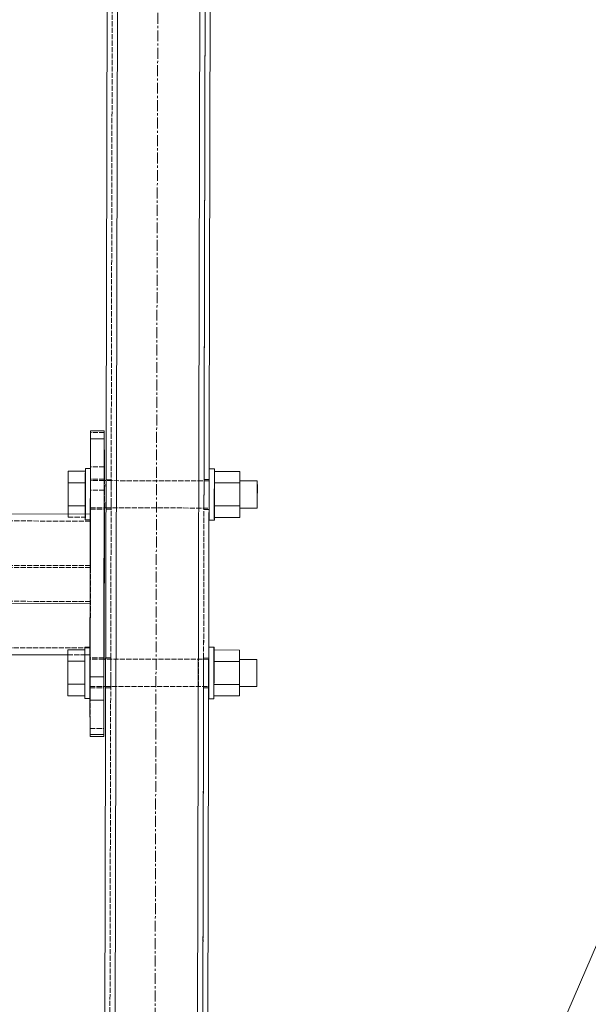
# Model space of a CAD drawing. Header units: millimetres. Extents: x -15129 to 9171, y -18789 to 5877.
# Tile 153 of 256: x -1201 to -871, y -16337 to -15764. Entities that reach past the tile are written whole.
import ezdxf

# ---------------------------------------------------------------- set-up
doc = ezdxf.new("R2010")
doc.units = ezdxf.units.MM
doc.linetypes.add('ACAD_ISO02W100', pattern=[15, 12, -3])
doc.linetypes.add('CENTER', pattern=[50.8, 31.75, -6.35, 6.35, -6.35])
for name, color, linetype in [('AS_Belki', 145, 'Continuous'), ('AS_Blachy', 30, 'Continuous'), ('AS_Sruby', 9, 'Continuous')]:
    doc.layers.add(name, color=color, linetype=linetype)

msp = doc.modelspace()

# ---------------------------------------------------------------- linework, layer by layer
at = {"color": 5, "linetype": 'CENTER', "lineweight": 13, "ltscale": 0.2}
msp.add_line((-1118.09, -14663.04), (-1126.5, -17744.35, 38010), dxfattribs=at)
at = {"layer": 'AS_Belki', "color": 145, "linetype": 'Continuous', "lineweight": 13, "ltscale": 0.25}
for p, q in [((-1142.32, -14758.2), (-1147, -16827.95)), ((-1099, -16828.06), (-1094.32, -14758.31)), ((-1152.99, -16821.93), (-1148.33, -14764.19)), ((-1088.33, -14764.32), (-1092.66, -16678.61)), ((-1160.31, -16051.99), (-2142.24, -16049.77)), ((-1160.43, -16103.95), (-2142.36, -16101.73)), ((-2129.43, -16131.76), (-1173.45, -16133.92)), ((-793.02, -16133.14), (-989.63, -16590.17))]:
    msp.add_line(p, q, dxfattribs=at)
at = {"layer": 'AS_Belki', "color": 84, "linetype": 'ACAD_ISO02W100', "lineweight": 13, "ltscale": 0.25}
for p, q in [((-1149.99, -16821.94), (-1145.33, -14764.19)), ((-1095.99, -16822.06), (-1091.33, -14764.31)), ((-1094.2, -16031.84), (-1092, -15061.2)), ((-1151.21, -16035.97), (-1151.2, -16031.77)), ((-1148.2, -16031.78), (-1151.2, -16031.77)), ((-1151.2, -16032.54), (-1151.2, -16032.67)), ((-1148.2, -16031.78), (-1148.21, -16035.97)), ((-1148.2, -16032.68), (-1148.21, -16038.14)), ((-1148.2, -16031.78), (-1148.2, -16032.54)), ((-1148.2, -16032.68), (-1148.2, -16032.54)), ((-1097.24, -16048.46), (-1097.2, -16032.6)), ((-1094.24, -16048.46), (-1094.2, -16032.6)), ((-1094.2, -16031.84), (-1094.21, -16036.03)), ((-1091.2, -16031.84), (-1094.2, -16031.84)), ((-1094.2, -16032.74), (-1094.2, -16032.6)), ((-1091.21, -16036.03), (-1091.2, -16031.84)), ((-1091.2, -16032.74), (-1091.2, -16032.6)), ((-1091.23, -16042.86), (-1091.21, -16036.03)), ((-1091.22, -16039.82), (-1091.21, -16038.21)), ((-1148.24, -16048.27), (-1148.23, -16042.8)), ((-1091.23, -16045.04), (-1091.23, -16042.86)), ((-1151.23, -16044.97), (-1151.24, -16048.4)), ((-1151.24, -16049.16), (-1148.24, -16049.16)), ((-1148.24, -16048.4), (-1148.23, -16044.97)), ((-1148.24, -16048.4), (-1148.24, -16049.16)), ((-1094.44, -16135.76), (-1094.24, -16049.23)), ((-1094.23, -16045.03), (-1094.24, -16048.46)), ((-1094.24, -16049.23), (-1091.24, -16049.23)), ((-1091.24, -16048.47), (-1091.23, -16045.04)), ((-1160.32, -16056.09), (-2142.25, -16053.87)), ((-1160.25, -16051.99), (-1160.42, -16129.85)), ((-1160.26, -16056.09), (-1160.32, -16056.09)), ((-1160.26, -16056.09), (-1160.32, -16083.09)), ((-1160.25, -16051.99), (-1160.31, -16051.99)), ((-1160.31, -16081.99), (-1160.26, -16056.09)), ((-1160.26, -16056.09), (-1160.25, -16051.99)), ((-1160.31, -16081.99), (-2142.31, -16079.77)), ((-1160.39, -16083.09), (-2142.31, -16080.87)), ((-1160.32, -16083.09), (-1160.39, -16083.09)), ((-1160.36, -16102.85), (-2142.36, -16100.63)), ((-1160.43, -16131.75), (-1160.36, -16102.85)), ((-1160.36, -16103.95), (-1160.43, -16103.95)), ((-2142.42, -16127.63), (-1163.45, -16129.85)), ((-1163.45, -16129.85), (-1160.49, -16129.85)), ((-1160.49, -16129.85), (-1160.43, -16129.85)), ((-1160.43, -16129.85), (-1160.42, -16129.85)), ((-1160.43, -16131.76), (-1160.42, -16129.85)), ((-1173.45, -16133.92), (-1163.47, -16133.94)), ((-1163.47, -16133.94), (-1163.43, -16133.94)), ((-1163.43, -16133.94), (-1160.43, -16133.95)), ((-1160.43, -16133.95), (-1160.43, -16131.75)), ((-1160.43, -16133.95), (-1160.43, -16131.76)), ((-1148.44, -16135.7), (-1151.44, -16135.7)), ((-1151.44, -16139.89), (-1151.44, -16135.7)), ((-1151.44, -16136.46), (-1151.44, -16136.59)), ((-1148.44, -16136.6), (-1148.45, -16142.06)), ((-1148.44, -16135.7), (-1148.44, -16139.89)), ((-1148.44, -16135.7), (-1148.44, -16136.46)), ((-1148.44, -16136.6), (-1148.44, -16136.46)), ((-1097.47, -16152.38), (-1097.44, -16136.52)), ((-1094.47, -16152.39), (-1094.44, -16136.52)), ((-1091.44, -16135.76), (-1094.44, -16135.76)), ((-1094.44, -16135.76), (-1094.44, -16139.95)), ((-1094.44, -16136.66), (-1094.44, -16136.52)), ((-1091.44, -16139.96), (-1091.44, -16135.76)), ((-1091.44, -16136.66), (-1091.44, -16136.53)), ((-1091.44, -16139.96), (-1091.46, -16146.79)), ((-1148.47, -16152.19), (-1148.46, -16146.72)), ((-1091.47, -16148.96), (-1091.45, -16144.16)), ((-1091.46, -16146.79), (-1091.47, -16152.25)), ((-1151.47, -16148.89), (-1151.47, -16152.32)), ((-1151.47, -16153.08), (-1148.47, -16153.09)), ((-1148.47, -16152.32), (-1148.47, -16148.89)), ((-1148.47, -16152.32), (-1148.47, -16153.09)), ((-1095.64, -16670.03), (-1094.47, -16153.15)), ((-1094.47, -16148.96), (-1094.47, -16152.39)), ((-1094.47, -16153.15), (-1091.47, -16153.15)), ((-1091.47, -16152.39), (-1091.47, -16148.96))]:
    msp.add_line(p, q, dxfattribs=at)
at = {"layer": 'AS_Blachy', "color": 145, "linetype": 'Continuous', "lineweight": 13, "ltscale": 0.25}
for p, q in [((-1160.2, -16003.48), (-1160.22, -16008.14)), ((-1152.2, -16003.49), (-1160.2, -16003.48)), ((-1152.2, -16003.49), (-1152.22, -16008.15)), ((-1152.18, -16004.49), (-1152.2, -16003.49)), ((-1152.14, -16024.49), (-1152.18, -16004.49)), ((-1160.22, -16008.14), (-1160.53, -16146.7)), ((-1152.22, -16008.15), (-1160.22, -16008.14)), ((-1152.22, -16008.15), (-1152.53, -16146.71)), ((-1152.14, -16030.56), (-1152.14, -16024.49)), ((-1152.23, -16035.97), (-1152.22, -16031.77)), ((-1152.22, -16031.77), (-1152.2, -16032.22)), ((-1152.14, -16032.5), (-1152.14, -16030.56)), ((-1152.24, -16042.8), (-1152.23, -16035.97)), ((-1152.24, -16048.26), (-1152.24, -16042.8)), ((-1152.37, -16136.46), (-1152.17, -16048.4)), ((-1152.23, -16049.16), (-1152.24, -16048.26)), ((-1152.22, -16048.77), (-1152.23, -16049.16)), ((-1152.47, -16139.89), (-1152.45, -16135.69)), ((-1152.45, -16135.69), (-1152.44, -16136.14)), ((-1152.48, -16146.72), (-1152.47, -16139.89)), ((-1160.53, -16146.7), (-1160.54, -16154.29)), ((-1160.53, -16146.7), (-1152.53, -16146.71)), ((-1152.53, -16146.72), (-1152.54, -16154.3)), ((-1152.47, -16152.18), (-1152.48, -16146.72)), ((-1152.46, -16153.08), (-1152.47, -16152.18)), ((-1152.46, -16176.71), (-1152.41, -16152.32)), ((-1152.46, -16152.69), (-1152.46, -16153.08)), ((-1160.54, -16154.29), (-1160.54, -16160.36)), ((-1152.54, -16154.3), (-1152.54, -16160.37)), ((-1152.54, -16160.37), (-1160.54, -16160.36)), ((-1160.54, -16160.36), (-1160.49, -16180.36)), ((-1152.54, -16160.37), (-1152.49, -16180.37)), ((-1152.48, -16181.37), (-1152.46, -16176.71)), ((-1160.49, -16180.36), (-1160.48, -16181.36)), ((-1160.49, -16180.36), (-1152.49, -16180.37)), ((-1160.48, -16181.36), (-1152.48, -16181.37)), ((-1152.49, -16180.37), (-1152.48, -16181.37))]:
    msp.add_line(p, q, dxfattribs=at)
at = {"layer": 'AS_Blachy', "color": 84, "linetype": 'ACAD_ISO02W100', "lineweight": 13, "ltscale": 0.25}
for p, q in [((-1160.18, -16004.47), (-1160.2, -16003.48)), ((-1152.18, -16004.49), (-1160.18, -16004.48)), ((-1160.14, -16024.48), (-1160.18, -16004.48)), ((-1152.14, -16024.49), (-1160.14, -16024.48)), ((-1160.14, -16030.55), (-1160.14, -16024.48)), ((-1160.23, -16035.96), (-1160.22, -16031.76)), ((-1160.22, -16031.76), (-1160.2, -16032.21)), ((-1152.22, -16031.77), (-1160.22, -16031.76)), ((-1160.2, -16032.21), (-1160.2, -16032.66)), ((-1160.2, -16032.66), (-1160.2, -16038.13)), ((-1160.15, -16038.14), (-1160.14, -16030.55)), ((-1152.2, -16032.22), (-1152.2, -16032.67)), ((-1152.2, -16032.67), (-1152.2, -16038.14)), ((-1152.15, -16038.15), (-1152.14, -16032.5)), ((-1160.15, -16038.14), (-1160.46, -16176.7)), ((-1160.24, -16042.79), (-1160.23, -16035.96)), ((-1160.2, -16038.13), (-1160.21, -16044.96)), ((-1152.15, -16038.15), (-1160.15, -16038.14)), ((-1152.2, -16038.14), (-1152.21, -16044.97)), ((-1152.17, -16048.4), (-1152.15, -16038.15)), ((-1160.24, -16048.25), (-1160.24, -16042.79)), ((-1160.23, -16049.15), (-1160.24, -16048.25)), ((-1160.22, -16048.76), (-1160.23, -16049.15)), ((-1160.23, -16049.15), (-1152.23, -16049.16)), ((-1160.21, -16044.96), (-1160.22, -16048.76)), ((-1152.21, -16044.97), (-1152.22, -16048.77)), ((-1160.47, -16139.88), (-1160.45, -16135.69)), ((-1160.45, -16135.69), (-1160.44, -16136.13)), ((-1152.45, -16135.69), (-1160.45, -16135.69)), ((-1160.44, -16136.13), (-1160.44, -16136.58)), ((-1160.44, -16136.58), (-1160.44, -16142.05)), ((-1152.44, -16136.14), (-1152.44, -16136.59)), ((-1152.44, -16136.59), (-1152.44, -16142.06)), ((-1152.41, -16152.32), (-1152.37, -16136.46)), ((-1160.48, -16146.71), (-1160.47, -16139.88)), ((-1160.44, -16142.05), (-1160.45, -16148.88)), ((-1152.44, -16142.06), (-1152.45, -16148.89)), ((-1160.47, -16152.17), (-1160.48, -16146.71)), ((-1160.46, -16153.07), (-1160.47, -16152.17)), ((-1160.45, -16148.88), (-1160.46, -16152.68)), ((-1160.46, -16152.68), (-1160.46, -16153.07)), ((-1160.46, -16153.07), (-1152.46, -16153.08)), ((-1152.45, -16148.89), (-1152.46, -16152.69)), ((-1160.48, -16181.36), (-1160.46, -16176.7)), ((-1160.46, -16176.7), (-1152.46, -16176.71))]:
    msp.add_line(p, q, dxfattribs=at)
at = {"layer": 'AS_Sruby', "color": 145, "linetype": 'Continuous', "lineweight": 13, "ltscale": 0.25}
for p, q in [((-1173.21, -16027.07), (-1173.24, -16033.75)), ((-1163.22, -16027.08), (-1173.21, -16027.07)), ((-1163.22, -16027), (-1163.23, -16028.55)), ((-1163.21, -16025.96), (-1163.22, -16027)), ((-1160.25, -16025.49), (-1163.21, -16025.49)), ((-1163.21, -16025.49), (-1163.21, -16025.96)), ((-1091.18, -16026.05), (-1091.19, -16027.08)), ((-1091.19, -16027.08), (-1091.19, -16027.95)), ((-1091.17, -16025.57), (-1091.18, -16026.05)), ((-1088.17, -16025.57), (-1091.17, -16025.57)), ((-1088.19, -16027.09), (-1088.18, -16026.05)), ((-1088.19, -16028.64), (-1088.19, -16027.09)), ((-1088.18, -16026.05), (-1088.17, -16025.57)), ((-1088.17, -16025.67), (-1088.17, -16025.57)), ((-1088.16, -16026.33), (-1088.17, -16025.67)), ((-1073.37, -16027.18), (-1088.17, -16027.16)), ((-1088.16, -16027.11), (-1088.16, -16026.33)), ((-1073.41, -16033.87), (-1073.37, -16027.18)), ((-1073.36, -16032.62), (-1073.37, -16027.18)), ((-1163.23, -16030.56), (-1163.24, -16032.95)), ((-1163.24, -16032.95), (-1163.24, -16035.63)), ((-1163.23, -16028.55), (-1163.23, -16030.56)), ((-1151.2, -16032.54), (-1152.22, -16032.53)), ((-1088.21, -16033.04), (-1088.2, -16030.65)), ((-1088.21, -16035.72), (-1088.21, -16033.04)), ((-1088.2, -16030.65), (-1088.19, -16028.64)), ((-1073.38, -16032.62), (-1073.39, -16032.83)), ((-1073.39, -16032.83), (-1073.39, -16034.21)), ((-1063.21, -16032.64), (-1073.38, -16032.62)), ((-1063.22, -16032.84), (-1063.21, -16032.64)), ((-1063.22, -16034.22), (-1063.22, -16032.84)), ((-1063.21, -16033.64), (-1063.21, -16032.64)), ((-1173.24, -16033.75), (-1173.25, -16047.13)), ((-1173.24, -16033.75), (-1163.24, -16033.77)), ((-1163.24, -16035.63), (-1163.25, -16038.5)), ((-1163.25, -16038.5), (-1163.25, -16041.43)), ((-1088.2, -16033.85), (-1088.22, -16047.23)), ((-1088.22, -16038.58), (-1088.21, -16035.72)), ((-1088.22, -16041.52), (-1088.22, -16038.58)), ((-1088.2, -16033.85), (-1073.41, -16033.87)), ((-1073.42, -16047.24), (-1073.41, -16033.87)), ((-1073.39, -16034.21), (-1073.4, -16036.56)), ((-1073.4, -16036.56), (-1073.4, -16039.51)), ((-1063.24, -16039.52), (-1063.23, -16036.57)), ((-1063.23, -16036.57), (-1063.22, -16034.22)), ((-1063.2, -16035.7), (-1063.21, -16033.64)), ((-1063.21, -16041.61), (-1063.2, -16038.5)), ((-1063.2, -16038.5), (-1063.2, -16035.7)), ((-1163.25, -16041.43), (-1163.25, -16044.34)), ((-1163.25, -16044.34), (-1163.25, -16047.09)), ((-1091.22, -16039.81), (-1091.22, -16041.52)), ((-1091.22, -16041.52), (-1091.22, -16044.42)), ((-1091.22, -16044.42), (-1091.22, -16047.17)), ((-1088.22, -16044.42), (-1088.22, -16041.52)), ((-1088.22, -16047.17), (-1088.22, -16044.42)), ((-1073.4, -16039.51), (-1073.41, -16042.63)), ((-1063.24, -16042.64), (-1063.24, -16039.52)), ((-1063.24, -16045.44), (-1063.24, -16042.64)), ((-1063.22, -16046.91), (-1063.21, -16044.57)), ((-1063.21, -16044.57), (-1063.21, -16041.61)), ((-1173.25, -16047.13), (-1163.25, -16047.14)), ((-1173.25, -16047.13), (-1173.24, -16051.96)), ((-1163.25, -16047.09), (-1163.25, -16049.58)), ((-1163.25, -16049.58), (-1163.25, -16051.73)), ((-1152.24, -16048.4), (-1151.24, -16048.4)), ((-1091.24, -16048.47), (-1091.22, -16048.47)), ((-1091.22, -16047.17), (-1091.22, -16049.67)), ((-1091.22, -16049.67), (-1091.22, -16051.81)), ((-1088.22, -16049.67), (-1088.22, -16047.17)), ((-1088.22, -16047.23), (-1073.42, -16047.24)), ((-1088.22, -16047.23), (-1088.2, -16053.91)), ((-1088.22, -16051.82), (-1088.22, -16049.67)), ((-1073.41, -16053.93), (-1073.42, -16047.24)), ((-1073.41, -16053.93), (-1073.38, -16048.49)), ((-1073.4, -16048.49), (-1063.23, -16048.5)), ((-1063.24, -16047.5), (-1063.24, -16045.44)), ((-1063.23, -16048.5), (-1063.24, -16047.5)), ((-1063.23, -16048.29), (-1063.22, -16046.91)), ((-1063.23, -16048.5), (-1063.23, -16048.29)), ((-1163.25, -16051.73), (-1163.25, -16052.01)), ((-1091.22, -16051.81), (-1091.22, -16053.53)), ((-1091.22, -16053.53), (-1091.22, -16054.74)), ((-1091.22, -16054.74), (-1091.21, -16055.41)), ((-1091.21, -16055.41), (-1091.2, -16055.5)), ((-1091.2, -16055.5), (-1088.2, -16055.51)), ((-1088.22, -16053.53), (-1088.22, -16051.82)), ((-1088.22, -16054.74), (-1088.22, -16053.53)), ((-1088.21, -16055.41), (-1088.22, -16054.74)), ((-1088.2, -16055.51), (-1088.21, -16055.41)), ((-1088.2, -16053.91), (-1073.41, -16053.93)), ((-1088.2, -16055.03), (-1088.19, -16053.99)), ((-1088.2, -16055.51), (-1088.2, -16055.03)), ((-1088.19, -16053.99), (-1088.19, -16053.93)), ((-1163.44, -16129.41), (-1163.45, -16129.89)), ((-1163.45, -16129.89), (-1163.45, -16130.92)), ((-1160.49, -16129.41), (-1163.44, -16129.41)), ((-1091.41, -16129.49), (-1091.42, -16129.97)), ((-1091.42, -16129.97), (-1091.42, -16131)), ((-1088.41, -16129.49), (-1091.41, -16129.49)), ((-1088.42, -16129.97), (-1088.41, -16129.49)), ((-1088.42, -16131.01), (-1088.42, -16129.97)), ((-1088.4, -16129.59), (-1088.41, -16129.49)), ((-1088.4, -16130.26), (-1088.4, -16129.59)), ((-1088.4, -16131.03), (-1088.4, -16130.26)), ((-1173.44, -16130.99), (-1173.47, -16137.68)), ((-1163.45, -16131), (-1173.44, -16130.99)), ((-1163.46, -16132.48), (-1163.47, -16134.49)), ((-1163.47, -16134.49), (-1163.47, -16136.88)), ((-1163.45, -16130.92), (-1163.46, -16132.48)), ((-1151.44, -16136.46), (-1152.45, -16136.46)), ((-1091.42, -16131), (-1091.43, -16131.65)), ((-1088.41, -16131.09), (-1088.44, -16137.77)), ((-1088.44, -16134.57), (-1088.43, -16132.56)), ((-1088.44, -16136.96), (-1088.44, -16134.57)), ((-1088.43, -16132.56), (-1088.42, -16131.01)), ((-1073.61, -16131.1), (-1088.41, -16131.09)), ((-1073.64, -16137.79), (-1073.61, -16131.1)), ((-1073.6, -16136.55), (-1073.61, -16131.1)), ((-1063.45, -16136.56), (-1073.61, -16136.55)), ((-1063.44, -16137.56), (-1063.45, -16136.56)), ((-1063.45, -16136.76), (-1063.45, -16136.56)), ((-1173.47, -16137.68), (-1173.49, -16151.05)), ((-1173.47, -16137.68), (-1163.47, -16137.69)), ((-1163.47, -16136.88), (-1163.48, -16139.55)), ((-1163.48, -16139.55), (-1163.48, -16142.42)), ((-1088.44, -16137.77), (-1088.46, -16151.15)), ((-1088.45, -16139.64), (-1088.44, -16136.96)), ((-1088.45, -16142.5), (-1088.45, -16139.64)), ((-1088.44, -16137.77), (-1073.64, -16137.79)), ((-1073.66, -16151.17), (-1073.64, -16137.79)), ((-1073.63, -16140.48), (-1073.64, -16143.43)), ((-1073.63, -16138.13), (-1073.63, -16140.48)), ((-1063.47, -16140.49), (-1063.46, -16138.14)), ((-1063.47, -16143.45), (-1063.47, -16140.49)), ((-1063.46, -16138.14), (-1063.45, -16136.76)), ((-1063.44, -16139.62), (-1063.44, -16137.56)), ((-1063.44, -16142.42), (-1063.44, -16139.62)), ((-1163.48, -16142.42), (-1163.49, -16145.36)), ((-1163.49, -16145.36), (-1163.49, -16148.26)), ((-1091.45, -16144.15), (-1091.46, -16145.44)), ((-1091.46, -16145.44), (-1091.46, -16148.34)), ((-1088.46, -16145.44), (-1088.45, -16142.5)), ((-1088.46, -16148.34), (-1088.46, -16145.44)), ((-1073.64, -16143.43), (-1073.64, -16146.55)), ((-1063.47, -16146.56), (-1063.47, -16143.45)), ((-1063.47, -16149.36), (-1063.47, -16146.56)), ((-1063.45, -16148.49), (-1063.44, -16145.53)), ((-1063.44, -16145.53), (-1063.44, -16142.42)), ((-1173.49, -16151.05), (-1163.49, -16151.06)), ((-1173.49, -16151.05), (-1173.47, -16157.74)), ((-1163.49, -16148.26), (-1163.49, -16151.01)), ((-1163.49, -16151.01), (-1163.49, -16153.51)), ((-1163.49, -16153.51), (-1163.49, -16155.65)), ((-1152.47, -16152.32), (-1151.47, -16152.32)), ((-1091.47, -16152.39), (-1091.46, -16152.39)), ((-1091.46, -16148.34), (-1091.46, -16151.09)), ((-1091.46, -16151.09), (-1091.46, -16153.59)), ((-1091.46, -16153.59), (-1091.46, -16155.74)), ((-1088.46, -16151.1), (-1088.46, -16148.34)), ((-1088.46, -16153.59), (-1088.46, -16151.1)), ((-1088.46, -16151.15), (-1073.66, -16151.17)), ((-1088.46, -16151.15), (-1088.44, -16157.84)), ((-1088.46, -16155.74), (-1088.46, -16153.59)), ((-1073.64, -16157.85), (-1073.66, -16151.17)), ((-1073.64, -16149.35), (-1073.64, -16151.41)), ((-1073.64, -16151.41), (-1073.64, -16152.41)), ((-1073.64, -16152.41), (-1063.47, -16152.42)), ((-1073.64, -16157.85), (-1073.62, -16152.41)), ((-1063.47, -16151.42), (-1063.47, -16149.36)), ((-1063.47, -16152.42), (-1063.47, -16151.42)), ((-1063.47, -16152.42), (-1063.46, -16152.22)), ((-1063.46, -16152.22), (-1063.45, -16150.84)), ((-1063.45, -16150.84), (-1063.45, -16148.49)), ((-1173.47, -16157.74), (-1163.48, -16157.75)), ((-1163.49, -16155.65), (-1163.49, -16157.37)), ((-1163.49, -16157.37), (-1163.48, -16158.58)), ((-1163.48, -16158.58), (-1163.48, -16159.25)), ((-1163.48, -16159.25), (-1163.47, -16159.34)), ((-1163.47, -16159.34), (-1160.54, -16159.35)), ((-1091.46, -16155.74), (-1091.45, -16157.45)), ((-1091.45, -16157.45), (-1091.45, -16158.66)), ((-1091.45, -16158.66), (-1091.45, -16159.33)), ((-1091.45, -16159.33), (-1091.44, -16159.43)), ((-1091.44, -16159.43), (-1088.44, -16159.43)), ((-1088.45, -16157.45), (-1088.46, -16155.74)), ((-1088.45, -16158.67), (-1088.45, -16157.45)), ((-1088.45, -16159.33), (-1088.45, -16158.67)), ((-1088.44, -16159.43), (-1088.45, -16159.33)), ((-1088.44, -16157.84), (-1073.64, -16157.85)), ((-1088.44, -16159.43), (-1088.43, -16158.95)), ((-1088.43, -16157.91), (-1088.43, -16157.85)), ((-1088.43, -16158.95), (-1088.43, -16157.91))]:
    msp.add_line(p, q, dxfattribs=at)
at = {"layer": 'AS_Sruby', "color": 84, "linetype": 'ACAD_ISO02W100', "lineweight": 13, "ltscale": 0.25}
for p, q in [((-1173.21, -16027.07), (-1173.19, -16033.75)), ((-1163.24, -16033.77), (-1163.21, -16027.08)), ((-1163.21, -16027.08), (-1163.22, -16027.08)), ((-1163.21, -16025.49), (-1163.2, -16025.58)), ((-1163.19, -16033.77), (-1163.21, -16027.08)), ((-1163.2, -16025.58), (-1163.2, -16026.25)), ((-1163.2, -16026.25), (-1163.19, -16027.46)), ((-1163.19, -16027.46), (-1163.19, -16029.18)), ((-1160.21, -16025.49), (-1160.25, -16025.49)), ((-1160.23, -16028.56), (-1160.22, -16027)), ((-1160.22, -16027), (-1160.21, -16025.97)), ((-1160.2, -16025.59), (-1160.21, -16025.49)), ((-1160.21, -16025.97), (-1160.21, -16025.49)), ((-1160.2, -16026.25), (-1160.2, -16025.59)), ((-1160.19, -16027.47), (-1160.2, -16026.25)), ((-1160.19, -16029.18), (-1160.19, -16027.47)), ((-1091.17, -16025.57), (-1091.17, -16025.66)), ((-1091.17, -16025.66), (-1091.16, -16026.33)), ((-1091.16, -16026.33), (-1091.16, -16027.54)), ((-1091.16, -16027.54), (-1091.16, -16029.26)), ((-1088.17, -16027.16), (-1088.2, -16033.85)), ((-1088.17, -16027.16), (-1088.16, -16033.85)), ((-1088.16, -16027.55), (-1088.16, -16027.11)), ((-1088.16, -16029.26), (-1088.16, -16027.55)), ((-1163.19, -16029.18), (-1163.19, -16031.32)), ((-1163.19, -16031.32), (-1163.19, -16033.82)), ((-1160.24, -16032.96), (-1160.23, -16030.57)), ((-1160.24, -16035.64), (-1160.24, -16032.96)), ((-1160.23, -16030.57), (-1160.23, -16028.56)), ((-1160.21, -16032.53), (-1160.22, -16032.73)), ((-1160.22, -16032.73), (-1160.22, -16034.11)), ((-1160.21, -16032.53), (-1160.21, -16033.53)), ((-1152.22, -16032.53), (-1160.21, -16032.53)), ((-1160.19, -16031.33), (-1160.19, -16029.18)), ((-1160.19, -16031.74), (-1160.19, -16031.33)), ((-1160.19, -16032.49), (-1160.19, -16031.74)), ((-1160.19, -16033.82), (-1160.19, -16032.49)), ((-1091.21, -16032.6), (-1151.2, -16032.54)), ((-1091.2, -16030.64), (-1091.21, -16033.04)), ((-1091.21, -16033.04), (-1091.21, -16035.71)), ((-1091.19, -16028.63), (-1091.2, -16030.64)), ((-1091.18, -16032.6), (-1091.2, -16032.6)), ((-1091.19, -16027.95), (-1091.19, -16028.63)), ((-1091.19, -16032.81), (-1091.18, -16032.6)), ((-1091.19, -16034.19), (-1091.19, -16032.81)), ((-1091.17, -16033.61), (-1091.18, -16032.6)), ((-1091.16, -16029.26), (-1091.16, -16031.4)), ((-1091.16, -16031.4), (-1091.16, -16033.9)), ((-1088.16, -16031.41), (-1088.16, -16029.26)), ((-1088.16, -16033.9), (-1088.16, -16031.41)), ((-1073.38, -16032.62), (-1073.37, -16033.63)), ((-1073.36, -16033.87), (-1073.36, -16032.62)), ((-1173.19, -16033.75), (-1173.21, -16047.13)), ((-1163.25, -16047.14), (-1163.24, -16033.77)), ((-1163.24, -16033.77), (-1163.19, -16033.77)), ((-1163.21, -16047.14), (-1163.19, -16033.77)), ((-1163.19, -16033.82), (-1163.19, -16036.57)), ((-1163.19, -16036.57), (-1163.19, -16039.47)), ((-1160.25, -16038.5), (-1160.24, -16035.64)), ((-1160.25, -16041.44), (-1160.25, -16038.5)), ((-1160.23, -16036.46), (-1160.24, -16039.41)), ((-1160.22, -16034.11), (-1160.23, -16036.46)), ((-1160.21, -16033.53), (-1160.2, -16035.59)), ((-1160.2, -16038.39), (-1160.21, -16041.5)), ((-1160.2, -16035.59), (-1160.2, -16038.39)), ((-1160.19, -16036.57), (-1160.19, -16033.82)), ((-1160.19, -16039.48), (-1160.19, -16036.57)), ((-1091.21, -16035.71), (-1091.22, -16038.58)), ((-1091.22, -16038.58), (-1091.22, -16039.81)), ((-1091.2, -16036.54), (-1091.19, -16034.19)), ((-1091.2, -16039.49), (-1091.2, -16036.54)), ((-1091.18, -16041.58), (-1091.17, -16038.46)), ((-1091.17, -16035.67), (-1091.17, -16033.61)), ((-1091.17, -16038.46), (-1091.17, -16035.67)), ((-1091.16, -16033.9), (-1091.16, -16036.65)), ((-1091.16, -16036.65), (-1091.16, -16039.55)), ((-1088.16, -16033.85), (-1088.17, -16047.23)), ((-1088.16, -16036.66), (-1088.16, -16033.9)), ((-1088.16, -16039.56), (-1088.16, -16036.66)), ((-1073.41, -16033.87), (-1073.36, -16033.87)), ((-1073.37, -16038.48), (-1073.38, -16041.6)), ((-1073.37, -16033.63), (-1073.37, -16035.69)), ((-1073.37, -16047.24), (-1073.36, -16033.87)), ((-1073.37, -16035.69), (-1073.37, -16038.48)), ((-1163.19, -16042.41), (-1163.2, -16045.28)), ((-1163.19, -16039.47), (-1163.19, -16042.41)), ((-1160.25, -16044.34), (-1160.25, -16041.44)), ((-1160.25, -16047.09), (-1160.25, -16044.34)), ((-1160.24, -16039.41), (-1160.24, -16042.53)), ((-1160.24, -16042.53), (-1160.24, -16045.33)), ((-1160.21, -16044.46), (-1160.22, -16046.8)), ((-1160.21, -16041.5), (-1160.21, -16044.46)), ((-1160.2, -16045.28), (-1160.19, -16042.41)), ((-1160.19, -16042.41), (-1160.19, -16039.48)), ((-1091.21, -16042.61), (-1091.2, -16039.49)), ((-1091.21, -16045.41), (-1091.21, -16042.61)), ((-1091.19, -16046.88), (-1091.18, -16044.54)), ((-1091.18, -16044.54), (-1091.18, -16041.58)), ((-1091.16, -16042.49), (-1091.17, -16045.36)), ((-1091.16, -16039.55), (-1091.16, -16042.49)), ((-1088.17, -16045.36), (-1088.16, -16042.5)), ((-1088.16, -16042.5), (-1088.16, -16039.56)), ((-1073.41, -16042.63), (-1073.41, -16045.43)), ((-1073.39, -16046.9), (-1073.38, -16044.56)), ((-1073.38, -16041.6), (-1073.38, -16044.56)), ((-1173.21, -16047.13), (-1173.24, -16053.82)), ((-1163.25, -16047.14), (-1163.21, -16047.14)), ((-1163.24, -16051.98), (-1163.25, -16047.14)), ((-1163.23, -16051.98), (-1163.21, -16047.14)), ((-1163.21, -16050.34), (-1163.22, -16052.35)), ((-1163.2, -16047.95), (-1163.21, -16050.34)), ((-1163.2, -16045.28), (-1163.2, -16047.95)), ((-1160.25, -16049.59), (-1160.25, -16047.09)), ((-1160.25, -16051.73), (-1160.25, -16049.59)), ((-1160.24, -16045.33), (-1160.24, -16047.39)), ((-1160.24, -16047.39), (-1160.23, -16048.39)), ((-1160.22, -16046.8), (-1160.23, -16048.18)), ((-1160.23, -16048.18), (-1160.23, -16048.39)), ((-1160.23, -16048.39), (-1152.24, -16048.4)), ((-1160.22, -16052.36), (-1160.21, -16050.35)), ((-1160.21, -16049.19), (-1160.2, -16048.41)), ((-1160.21, -16050.35), (-1160.21, -16049.19)), ((-1160.2, -16047.96), (-1160.2, -16045.28)), ((-1160.2, -16048.41), (-1160.2, -16047.96)), ((-1151.24, -16048.4), (-1091.24, -16048.47)), ((-1091.22, -16048.47), (-1091.2, -16048.47)), ((-1091.21, -16047.46), (-1091.21, -16045.41)), ((-1091.2, -16048.47), (-1091.21, -16047.46)), ((-1091.2, -16048.47), (-1091.19, -16048.26)), ((-1091.19, -16048.26), (-1091.19, -16046.88)), ((-1091.18, -16050.43), (-1091.19, -16052.44)), ((-1091.17, -16048.04), (-1091.18, -16050.43)), ((-1091.17, -16045.36), (-1091.17, -16048.04)), ((-1088.17, -16047.23), (-1088.2, -16053.91)), ((-1088.19, -16052.44), (-1088.18, -16050.43)), ((-1088.18, -16050.43), (-1088.17, -16048.04)), ((-1088.17, -16048.04), (-1088.17, -16045.36)), ((-1073.42, -16047.24), (-1073.37, -16047.24)), ((-1073.41, -16045.43), (-1073.41, -16047.48)), ((-1073.41, -16047.48), (-1073.4, -16048.49)), ((-1073.39, -16048.28), (-1073.4, -16048.49)), ((-1073.39, -16046.9), (-1073.39, -16048.28)), ((-1073.38, -16048.49), (-1073.37, -16047.24)), ((-1173.24, -16051.96), (-1173.24, -16053.82)), ((-1173.24, -16053.82), (-1163.25, -16053.83)), ((-1163.25, -16052.01), (-1163.25, -16053.44)), ((-1163.25, -16053.44), (-1163.25, -16054.66)), ((-1163.25, -16053.83), (-1163.24, -16053.83)), ((-1163.25, -16054.66), (-1163.24, -16055.33)), ((-1163.24, -16053.83), (-1163.23, -16051.98)), ((-1163.24, -16053.83), (-1163.24, -16051.98)), ((-1163.23, -16054.94), (-1163.24, -16055.42)), ((-1163.24, -16055.33), (-1163.24, -16055.42)), ((-1163.24, -16055.42), (-1160.32, -16055.42)), ((-1163.22, -16053.91), (-1163.23, -16054.94)), ((-1163.22, -16052.35), (-1163.22, -16053.91)), ((-1160.32, -16055.42), (-1160.25, -16055.42)), ((-1160.25, -16052.02), (-1160.25, -16051.73)), ((-1160.25, -16053.45), (-1160.25, -16052.02)), ((-1160.25, -16053.63), (-1160.25, -16053.45)), ((-1160.25, -16054.66), (-1160.25, -16053.63)), ((-1160.24, -16055.33), (-1160.25, -16054.66)), ((-1160.25, -16055.42), (-1160.24, -16055.42)), ((-1160.24, -16055.42), (-1160.23, -16054.95)), ((-1160.24, -16055.42), (-1160.24, -16055.33)), ((-1160.23, -16054.95), (-1160.22, -16053.91)), ((-1160.22, -16053.91), (-1160.22, -16052.36)), ((-1091.19, -16053.99), (-1091.2, -16055.02)), ((-1091.2, -16055.02), (-1091.2, -16055.5)), ((-1091.19, -16052.44), (-1091.19, -16053.99)), ((-1088.19, -16053.93), (-1088.19, -16052.44)), ((-1163.44, -16129.41), (-1163.44, -16129.5)), ((-1163.44, -16129.5), (-1163.43, -16130.17)), ((-1163.43, -16130.17), (-1163.43, -16131.39)), ((-1160.44, -16129.41), (-1160.49, -16129.41)), ((-1160.45, -16129.89), (-1160.44, -16129.41)), ((-1160.45, -16130.93), (-1160.45, -16129.89)), ((-1160.44, -16129.51), (-1160.44, -16129.41)), ((-1160.43, -16130.18), (-1160.44, -16129.51)), ((-1160.43, -16131.39), (-1160.43, -16130.18)), ((-1091.41, -16129.49), (-1091.4, -16129.59)), ((-1091.4, -16129.59), (-1091.4, -16130.25)), ((-1091.4, -16130.25), (-1091.4, -16131.47)), ((-1173.44, -16130.99), (-1173.43, -16137.68)), ((-1163.47, -16137.69), (-1163.44, -16131)), ((-1163.44, -16131), (-1163.45, -16131)), ((-1163.43, -16137.69), (-1163.44, -16131)), ((-1163.43, -16131.39), (-1163.42, -16133.1)), ((-1163.42, -16133.1), (-1163.42, -16135.24)), ((-1163.42, -16135.24), (-1163.42, -16137.74)), ((-1160.47, -16134.49), (-1160.46, -16132.48)), ((-1160.47, -16136.88), (-1160.47, -16134.49)), ((-1160.46, -16132.48), (-1160.45, -16130.93)), ((-1160.45, -16136.45), (-1160.44, -16137.45)), ((-1152.45, -16136.46), (-1160.45, -16136.45)), ((-1160.45, -16136.45), (-1160.45, -16136.65)), ((-1160.42, -16133.1), (-1160.43, -16131.39)), ((-1160.42, -16135.25), (-1160.42, -16133.1)), ((-1160.42, -16135.66), (-1160.42, -16135.25)), ((-1160.42, -16136.41), (-1160.42, -16135.66)), ((-1160.42, -16137.75), (-1160.42, -16136.41)), ((-1091.44, -16136.53), (-1151.44, -16136.46)), ((-1091.43, -16132.56), (-1091.44, -16134.57)), ((-1091.44, -16134.57), (-1091.44, -16136.96)), ((-1091.41, -16136.53), (-1091.44, -16136.53)), ((-1091.43, -16131.65), (-1091.43, -16132.56)), ((-1091.42, -16136.73), (-1091.41, -16136.53)), ((-1091.41, -16137.53), (-1091.41, -16136.53)), ((-1091.4, -16131.47), (-1091.39, -16133.18)), ((-1091.39, -16133.18), (-1091.39, -16135.33)), ((-1091.39, -16135.33), (-1091.39, -16137.82)), ((-1088.41, -16131.09), (-1088.4, -16137.77)), ((-1088.4, -16131.47), (-1088.4, -16131.03)), ((-1088.39, -16133.18), (-1088.4, -16131.47)), ((-1088.39, -16135.33), (-1088.39, -16133.18)), ((-1088.39, -16137.83), (-1088.39, -16135.33)), ((-1073.61, -16136.55), (-1073.62, -16136.75)), ((-1073.61, -16136.55), (-1073.61, -16137.55)), ((-1073.6, -16137.79), (-1073.6, -16136.55)), ((-1173.43, -16137.68), (-1173.44, -16151.05)), ((-1163.49, -16151.06), (-1163.47, -16137.69)), ((-1163.47, -16137.69), (-1163.43, -16137.69)), ((-1163.44, -16151.06), (-1163.43, -16137.69)), ((-1163.42, -16140.49), (-1163.43, -16143.4)), ((-1163.42, -16137.74), (-1163.42, -16140.49)), ((-1160.48, -16139.56), (-1160.47, -16136.88)), ((-1160.48, -16142.42), (-1160.48, -16139.56)), ((-1160.46, -16138.03), (-1160.47, -16140.38)), ((-1160.47, -16140.38), (-1160.47, -16143.34)), ((-1160.45, -16136.65), (-1160.46, -16138.03)), ((-1160.44, -16137.45), (-1160.44, -16139.51)), ((-1160.44, -16139.51), (-1160.44, -16142.31)), ((-1160.44, -16142.31), (-1160.44, -16145.42)), ((-1160.43, -16143.4), (-1160.42, -16140.5)), ((-1160.42, -16140.5), (-1160.42, -16137.75)), ((-1091.44, -16136.96), (-1091.45, -16139.64)), ((-1091.45, -16142.5), (-1091.45, -16139.64)), ((-1091.44, -16143.41), (-1091.43, -16140.46)), ((-1091.43, -16138.11), (-1091.42, -16136.73)), ((-1091.43, -16140.46), (-1091.43, -16138.11)), ((-1091.41, -16139.59), (-1091.41, -16137.53)), ((-1091.41, -16142.39), (-1091.41, -16139.59)), ((-1091.39, -16137.82), (-1091.39, -16140.58)), ((-1091.39, -16140.58), (-1091.39, -16143.48)), ((-1088.4, -16137.77), (-1088.41, -16151.15)), ((-1088.39, -16140.58), (-1088.39, -16137.83)), ((-1088.39, -16143.48), (-1088.39, -16140.58)), ((-1073.64, -16137.79), (-1073.6, -16137.79)), ((-1073.62, -16136.75), (-1073.63, -16138.13)), ((-1073.61, -16137.55), (-1073.61, -16139.61)), ((-1073.61, -16151.17), (-1073.6, -16137.79)), ((-1073.61, -16139.61), (-1073.61, -16142.41)), ((-1163.43, -16143.4), (-1163.43, -16146.33)), ((-1163.43, -16149.2), (-1163.43, -16146.33)), ((-1160.49, -16145.36), (-1160.48, -16142.42)), ((-1160.49, -16148.26), (-1160.49, -16145.36)), ((-1160.47, -16143.34), (-1160.47, -16146.45)), ((-1160.47, -16146.45), (-1160.47, -16149.25)), ((-1160.44, -16145.42), (-1160.45, -16148.38)), ((-1160.43, -16146.34), (-1160.43, -16143.4)), ((-1160.43, -16149.2), (-1160.43, -16146.34)), ((-1091.45, -16142.5), (-1091.45, -16144.15)), ((-1091.44, -16146.53), (-1091.44, -16143.41)), ((-1091.44, -16149.33), (-1091.44, -16146.53)), ((-1091.42, -16148.46), (-1091.41, -16145.5)), ((-1091.41, -16145.5), (-1091.41, -16142.39)), ((-1091.39, -16143.48), (-1091.4, -16146.42)), ((-1091.4, -16149.28), (-1091.4, -16146.42)), ((-1088.4, -16146.42), (-1088.39, -16143.48)), ((-1088.4, -16149.28), (-1088.4, -16146.42)), ((-1073.64, -16146.55), (-1073.64, -16149.35)), ((-1073.61, -16145.52), (-1073.62, -16148.48)), ((-1073.61, -16142.41), (-1073.61, -16145.52)), ((-1173.44, -16151.05), (-1173.47, -16157.74)), ((-1163.44, -16151.06), (-1173.44, -16151.05)), ((-1163.47, -16157.75), (-1163.49, -16151.06)), ((-1163.47, -16157.75), (-1163.44, -16151.06)), ((-1163.44, -16151.88), (-1163.45, -16154.27)), ((-1163.43, -16149.2), (-1163.44, -16151.88)), ((-1160.49, -16151.01), (-1160.49, -16148.26)), ((-1160.49, -16153.51), (-1160.49, -16151.01)), ((-1160.49, -16155.66), (-1160.49, -16153.51)), ((-1160.47, -16149.25), (-1160.47, -16151.31)), ((-1160.47, -16151.31), (-1160.47, -16152.31)), ((-1160.46, -16152.11), (-1160.47, -16152.31)), ((-1160.47, -16152.31), (-1152.47, -16152.32)), ((-1160.45, -16150.73), (-1160.46, -16152.11)), ((-1160.45, -16148.38), (-1160.45, -16150.73)), ((-1160.45, -16154.27), (-1160.44, -16153.12)), ((-1160.44, -16151.88), (-1160.43, -16149.2)), ((-1160.44, -16152.33), (-1160.44, -16151.88)), ((-1160.44, -16153.12), (-1160.44, -16152.33)), ((-1151.47, -16152.32), (-1091.47, -16152.39)), ((-1091.46, -16152.39), (-1091.44, -16152.39)), ((-1091.44, -16151.39), (-1091.44, -16149.33)), ((-1091.44, -16152.39), (-1091.44, -16151.39)), ((-1091.44, -16152.39), (-1091.43, -16152.19)), ((-1091.43, -16152.19), (-1091.42, -16150.8)), ((-1091.42, -16150.8), (-1091.42, -16148.46)), ((-1091.4, -16149.28), (-1091.41, -16151.96)), ((-1091.41, -16151.96), (-1091.41, -16154.35)), ((-1088.41, -16151.15), (-1088.44, -16157.84)), ((-1088.41, -16151.96), (-1088.4, -16149.28)), ((-1088.41, -16154.35), (-1088.41, -16151.96)), ((-1073.66, -16151.17), (-1073.61, -16151.17)), ((-1073.63, -16152.21), (-1073.64, -16152.41)), ((-1073.62, -16150.83), (-1073.63, -16152.21)), ((-1073.62, -16148.48), (-1073.62, -16150.83)), ((-1073.62, -16152.41), (-1073.61, -16151.17)), ((-1163.48, -16157.75), (-1163.47, -16157.75)), ((-1163.46, -16157.83), (-1163.47, -16158.87)), ((-1163.47, -16158.87), (-1163.47, -16159.34)), ((-1163.45, -16156.28), (-1163.46, -16157.83)), ((-1163.45, -16154.27), (-1163.45, -16156.28)), ((-1160.54, -16159.35), (-1160.47, -16159.35)), ((-1160.49, -16157.37), (-1160.49, -16155.66)), ((-1160.48, -16158.58), (-1160.49, -16157.37)), ((-1160.48, -16159.25), (-1160.48, -16158.58)), ((-1160.47, -16159.35), (-1160.48, -16159.25)), ((-1160.47, -16158.87), (-1160.46, -16157.83)), ((-1160.47, -16159.35), (-1160.47, -16158.87)), ((-1160.46, -16157.83), (-1160.45, -16156.28)), ((-1160.45, -16156.28), (-1160.45, -16154.27)), ((-1091.43, -16158.95), (-1091.44, -16159.43)), ((-1091.42, -16156.36), (-1091.43, -16157.91)), ((-1091.43, -16157.91), (-1091.43, -16158.95)), ((-1091.41, -16154.35), (-1091.42, -16156.36)), ((-1088.43, -16157.85), (-1088.42, -16156.36)), ((-1088.42, -16156.36), (-1088.41, -16154.35))]:
    msp.add_line(p, q, dxfattribs=at)

doc.saveas('drawing.dxf')
